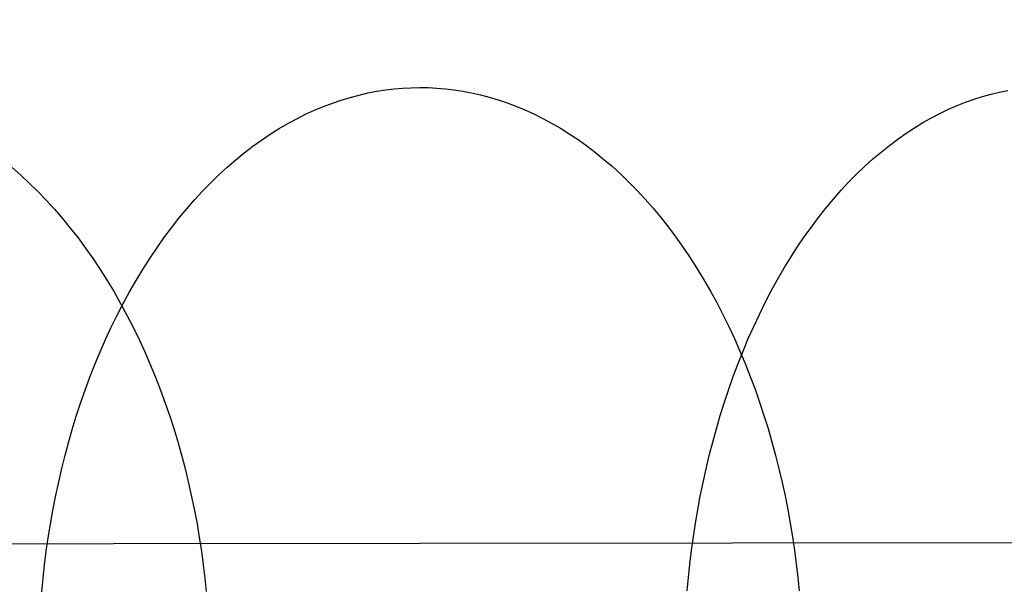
# Model space of a CAD drawing. Header units: millimetres. Extents: x -2852 to 102, y -106 to 97.
# Tile 136 of 256: x -2501 to -2489, y -4 to 3. Entities that reach past the tile are written whole.
import ezdxf

# ---------------------------------------------------------------- set-up
doc = ezdxf.new("R2010")
doc.units = ezdxf.units.MM
doc.header["$MEASUREMENT"] = 0
doc.layers.add('Predefinito', color=5, linetype='Continuous')

msp = doc.modelspace()

# ---------------------------------------------------------------- linework, layer by layer
at = {"layer": 'Predefinito', "extrusion": (-0.001366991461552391, 0.9999990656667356, 0)}
msp.add_lwpolyline([(1899.674573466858, 1028.425676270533), (1950.258311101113, 936.0311236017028), (1967.400196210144, 906.575531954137), (1985.126516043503, 877.4701447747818), (2004.656316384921, 847.0844636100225), (2025.496176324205, 816.669032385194), (2036.394788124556, 801.6049686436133), (2047.581462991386, 786.7526361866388), (2059.048771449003, 772.1737902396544), (2070.848342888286, 757.8628825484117), (2082.852187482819, 744.0269988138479), (2095.232192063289, 730.5284931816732), (2107.740481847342, 717.6917338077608), (2114.150143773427, 711.4284940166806), (2120.668526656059, 705.278737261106), (2127.105031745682, 699.4242024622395), (2133.651606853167, 693.6936066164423), (2140.312207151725, 688.0966408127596), (2147.090787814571, 682.6429961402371), (2153.75026149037, 677.5237656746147), (2160.526113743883, 672.5595220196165), (2167.421020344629, 667.7628195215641), (2174.437410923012, 663.1468989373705), (2181.31288946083, 658.8844485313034), (2188.305132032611, 654.8160355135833), (2195.415453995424, 650.9559758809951), (2202.64302808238, 647.320413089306), (2209.73752194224, 644.0360807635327), (2216.937413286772, 640.9926609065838), (2220.575985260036, 639.5662277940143), (2224.239767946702, 638.2060043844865), (2227.928330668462, 636.9140345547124), (2231.64124274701, 635.6923621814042), (2235.831195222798, 634.408737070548), (2240.048173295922, 633.2171015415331), (2244.289387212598, 632.1182628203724), (2248.553001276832, 631.1118868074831), (2252.586947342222, 630.2482168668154), (2256.637848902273, 629.4656582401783), (2260.704069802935, 628.7638639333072), (2264.783395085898, 628.1424203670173), (2268.846862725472, 627.6041235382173), (2272.919590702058, 627.1439552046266), (2277.000234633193, 626.7611647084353), (2281.087450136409, 626.4550013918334), (2285.179869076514, 626.2246883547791), (2289.276028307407, 626.0693437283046), (2293.374440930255, 625.98805940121), (2297.473620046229, 625.979927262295), (2305.646792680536, 626.1784472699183), (2313.808414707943, 626.6564582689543), (2321.949898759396, 627.4059781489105), (2330.063045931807, 628.4188195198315), (2338.132338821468, 629.6855258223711), (2346.159212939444, 631.19934427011), (2354.137618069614, 632.9527950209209), (2362.061503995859, 634.9383982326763), (2369.890818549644, 637.1387617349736), (2377.655943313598, 639.5559469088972), (2385.352627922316, 642.1840648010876), (2392.976220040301, 645.0172180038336), (2400.434543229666, 648.0133496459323), (2407.813089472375, 651.2003683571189), (2415.108121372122, 654.574644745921), (2422.315901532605, 658.1325494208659), (2429.27810764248, 661.7871694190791), (2436.148314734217, 665.6118309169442), (2442.921659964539, 669.6045235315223), (2449.593583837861, 673.7639364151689), (2455.744190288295, 677.8085140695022), (2461.79696152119, 681.9980824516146), (2467.746880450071, 686.3327562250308), (2473.588068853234, 690.8129082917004), (2480.985152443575, 696.835755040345), (2488.178176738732, 703.1012744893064), (2491.987888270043, 706.5957953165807), (2495.734193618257, 710.1583616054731), (2499.416204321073, 713.7875134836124), (2503.033206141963, 717.481423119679), (2509.945883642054, 724.9170763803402), (2516.605686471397, 732.579540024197), (2522.960022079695, 740.3811103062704), (2529.075879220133, 748.3716608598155), (2534.957113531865, 756.5253814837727), (2540.622272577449, 764.8319886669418), (2546.117810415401, 773.3251265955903), (2551.423854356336, 781.9349877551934), (2556.659804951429, 790.8208707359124), (2561.739512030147, 799.7986763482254), (2571.509788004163, 817.9680090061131), (2626.827584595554, 928.1936540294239), (2638.541319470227, 949.7322297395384), (2651.215680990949, 971.6716347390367), (2674.70444038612, 1009.524286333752), (2677.831677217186, 1014.878638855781), (2679.262425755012, 1017.450514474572), (2680.646061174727, 1020.04534911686), (2681.887900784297, 1022.49666156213), (2683.067744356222, 1024.978650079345), (2684.055893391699, 1027.222851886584), (2684.522245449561, 1028.356636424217), (2684.967345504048, 1029.498783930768)], dxfattribs=at)
msp.add_lwpolyline([(1899.674573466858, 1028.425676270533), (1950.258311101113, 936.0311236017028), (1967.400196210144, 906.575531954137), (1985.126516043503, 877.4701447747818), (2004.656316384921, 847.0844636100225), (2025.496176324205, 816.669032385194), (2036.394788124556, 801.6049686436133), (2047.581462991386, 786.7526361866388), (2059.048771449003, 772.1737902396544), (2070.848342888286, 757.8628825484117), (2082.852187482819, 744.0269988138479), (2095.232192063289, 730.5284931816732), (2107.740481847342, 717.6917338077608), (2114.150143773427, 711.4284940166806), (2120.668526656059, 705.278737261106), (2127.105031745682, 699.4242024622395), (2133.651606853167, 693.6936066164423), (2140.312207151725, 688.0966408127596), (2147.090787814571, 682.6429961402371), (2153.75026149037, 677.5237656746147), (2160.526113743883, 672.5595220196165), (2167.421020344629, 667.7628195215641), (2174.437410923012, 663.1468989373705), (2181.31288946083, 658.8844485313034), (2188.305132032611, 654.8160355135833), (2195.415453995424, 650.9559758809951), (2202.64302808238, 647.320413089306), (2209.73752194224, 644.0360807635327), (2216.937413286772, 640.9926609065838), (2220.575985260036, 639.5662277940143), (2224.239767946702, 638.2060043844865), (2227.928330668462, 636.9140345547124), (2231.64124274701, 635.6923621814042), (2235.831195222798, 634.408737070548), (2240.048173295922, 633.2171015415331), (2244.289387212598, 632.1182628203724), (2248.553001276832, 631.1118868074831), (2252.586947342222, 630.2482168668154), (2256.637848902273, 629.4656582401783), (2260.704069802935, 628.7638639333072), (2264.783395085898, 628.1424203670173), (2268.846862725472, 627.6041235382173), (2272.919590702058, 627.1439552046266), (2277.000234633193, 626.7611647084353), (2281.087450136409, 626.4550013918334), (2285.179869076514, 626.2246883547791), (2289.276028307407, 626.0693437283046), (2293.374440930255, 625.98805940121), (2297.473620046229, 625.979927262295), (2305.646792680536, 626.1784472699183), (2313.808414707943, 626.6564582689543), (2321.949898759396, 627.4059781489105), (2330.063045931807, 628.4188195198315), (2338.132338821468, 629.6855258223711), (2346.159212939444, 631.19934427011), (2354.137618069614, 632.9527950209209), (2362.061503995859, 634.9383982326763), (2369.890818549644, 637.1387617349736), (2377.655943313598, 639.5559469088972), (2385.352627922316, 642.1840648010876), (2392.976220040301, 645.0172180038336), (2400.434543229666, 648.0133496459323), (2407.813089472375, 651.2003683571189), (2415.108121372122, 654.574644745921), (2422.315901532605, 658.1325494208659), (2429.27810764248, 661.7871694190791), (2436.148314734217, 665.6118309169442), (2442.921659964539, 669.6045235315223), (2449.593583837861, 673.7639364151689), (2455.744190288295, 677.8085140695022), (2461.79696152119, 681.9980824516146), (2467.746880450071, 686.3327562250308), (2473.588068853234, 690.8129082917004), (2480.985152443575, 696.835755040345), (2488.178176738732, 703.1012744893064), (2491.987888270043, 706.5957953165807), (2495.734193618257, 710.1583616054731), (2499.416204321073, 713.7875134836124), (2503.033206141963, 717.481423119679), (2509.945883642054, 724.9170763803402), (2516.605686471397, 732.579540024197), (2522.960022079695, 740.3811103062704), (2529.075879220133, 748.3716608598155), (2534.957113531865, 756.5253814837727), (2540.622272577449, 764.8319886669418), (2546.117810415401, 773.3251265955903), (2551.423854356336, 781.9349877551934), (2556.659804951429, 790.8208707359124), (2561.739512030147, 799.7986763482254), (2571.509788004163, 817.9680090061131), (2626.827584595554, 928.1936540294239), (2638.541319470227, 949.7322297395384), (2651.215680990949, 971.6716347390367), (2674.70444038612, 1009.524286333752), (2677.831677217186, 1014.878638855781), (2679.262425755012, 1017.450514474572), (2680.646061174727, 1020.04534911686), (2681.887900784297, 1022.49666156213), (2683.067744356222, 1024.978650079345), (2684.055893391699, 1027.222851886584), (2684.522245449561, 1028.356636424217), (2684.967345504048, 1029.498783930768)], dxfattribs=at)
at = {"layer": 'Predefinito'}
for points in [[(-2500.276562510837, -3.992322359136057, 704.9203973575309), (-2500.261012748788, -3.830672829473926, 704.9385706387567), (-2500.242847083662, -3.668402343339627, 704.959759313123), (-2500.222023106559, -3.505646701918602, 704.9840120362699), (-2500.19850209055, -3.342546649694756, 705.0113732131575), (-2500.172249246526, -3.179247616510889, 705.0418827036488), (-2500.143233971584, -3.015899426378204, 705.075575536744), (-2500.111430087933, -2.852655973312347, 705.1124816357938), (-2500.076816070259, -2.689674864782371, 705.1526255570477), (-2500.039375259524, -2.527117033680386, 705.1960262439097), (-2499.999096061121, -2.365146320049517, 705.2426967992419), (-2499.955972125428, -2.203929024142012, 705.2926442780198), (-2499.910002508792, -2.043633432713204, 705.3458695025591), (-2499.861191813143, -1.884429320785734, 705.4023669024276), (-2499.809550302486, -1.72648743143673, 705.4621243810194), (-2499.755093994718, -1.56997893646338, 705.5251232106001), (-2499.697844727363, -1.415074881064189, 705.5913379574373), (-2499.637830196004, -1.261945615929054, 705.6607364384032), (-2499.575083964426, -1.110760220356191, 705.733279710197), (-2499.509645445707, -0.9616859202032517, 705.8089220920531), (-2499.441559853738, -0.8148875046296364, 705.8876112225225), (-2499.370878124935, -0.6705267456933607, 705.9692881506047), (-2499.297656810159, -0.5287618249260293, 706.0538874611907), (-2499.221957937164, -0.3897467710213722, 706.1413374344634), (-2499.14384884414, -0.2536309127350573, 706.2315602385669), (-2499.063401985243, -0.1205583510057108, 706.324472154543), (-2498.980694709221, 0.0093325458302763, 706.4199838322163), (-2498.89580901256, 0.1359096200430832, 706.5180005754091), (-2498.808831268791, 0.2590473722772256, 706.6184226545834), (-2498.719851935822, 0.3786273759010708, 706.7211456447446), (-2498.628965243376, 0.4945386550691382, 706.8260607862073), (-2498.536268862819, 0.6066780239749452, 706.9330553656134), (-2498.441863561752, 0.7149503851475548, 707.0420131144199), (-2498.345852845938, 0.8192689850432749, 707.1528146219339), (-2498.248342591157, 0.9195556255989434, 707.2653377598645), (-2498.149440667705, 1.015740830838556, 707.3794581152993), (-2498.049256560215, 1.107763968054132, 707.4950494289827), (-2497.947900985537, 1.195573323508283, 707.61198403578), (-2497.845485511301, 1.279126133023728, 707.7301333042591), (-2497.742122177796, 1.358388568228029, 707.8493680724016), (-2497.637923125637, 1.433335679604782, 707.9695590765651), (-2497.533000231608, 1.503951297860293, 708.0905773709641), (-2497.427464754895, 1.570227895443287, 708.2122947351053), (-2497.321426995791, 1.632166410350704, 708.3345840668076), (-2497.214995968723, 1.689776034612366, 708.4573197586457), (-2497.108279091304, 1.74307397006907, 708.5803780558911), (-2497.00138189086, 1.79208515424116, 708.7036373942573), (-2496.894407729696, 1.836841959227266, 708.8269787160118), (-2496.78745755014, 1.87738386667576, 708.9502857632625), (-2496.68062964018, 1.913757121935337, 709.0734453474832), (-2496.574019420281, 1.946014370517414, 709.1963475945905), (-2496.467719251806, 1.974214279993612, 709.3188861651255), (-2496.361818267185, 1.998421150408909, 709.4409584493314), (-2496.256402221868, 2.018704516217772, 709.5624657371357), (-2496.151553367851, 2.035138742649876, 709.6833133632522), (-2496.047350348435, 2.047802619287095, 709.8034108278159), (-2495.943868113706, 2.056778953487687, 709.922671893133), (-2495.841177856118, 2.062154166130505, 710.0410146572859), (-2495.739346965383, 2.064017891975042, 710.1583616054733), (-2495.637511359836, 2.062432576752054, 710.2757085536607), (-2495.534806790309, 2.057338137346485, 710.3940513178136), (-2495.431300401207, 2.048644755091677, 710.5133123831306), (-2495.327063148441, 2.036265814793, 710.6334098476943), (-2495.222169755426, 2.020118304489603, 710.7542574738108), (-2495.11669864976, 2.000123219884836, 710.8757647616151), (-2495.010731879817, 1.976205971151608, 710.997837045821), (-2494.904355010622, 1.94829678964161, 711.1203756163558), (-2494.797656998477, 1.916331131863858, 711.2432778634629), (-2494.690730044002, 1.880250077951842, 711.3664374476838), (-2494.583669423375, 1.840000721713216, 711.4897444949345), (-2494.476573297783, 1.795536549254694, 711.613085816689), (-2494.369542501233, 1.746817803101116, 711.7363451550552), (-2494.262680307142, 1.69381182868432, 711.8594034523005), (-2494.156092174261, 1.636493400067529, 711.9821391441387), (-2494.049885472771, 1.574845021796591, 712.1044284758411), (-2493.944169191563, 1.508857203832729, 712.2261458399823), (-2493.839053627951, 1.438528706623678, 712.3471641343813), (-2493.734650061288, 1.363866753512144, 712.4673551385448), (-2493.631070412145, 1.284887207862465, 712.5865899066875), (-2493.528426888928, 1.201614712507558, 712.7047391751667), (-2493.426831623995, 1.114082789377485, 712.821673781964), (-2493.326396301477, 1.022333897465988, 712.9372650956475), (-2493.227231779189, 0.9264194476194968, 713.0513854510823), (-2493.129447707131, 0.8263997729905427, 713.1639085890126), (-2493.033152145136, 0.7223440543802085, 713.2747100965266), (-2492.938451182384, 0.6143302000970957, 713.3836678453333), (-2492.84544856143, 0.5024446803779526, 713.4906624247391), (-2492.754245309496, 0.3867823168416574, 713.5955775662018), (-2492.664939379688, 0.2674460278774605, 713.6983005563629), (-2492.577625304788, 0.1445465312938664, 713.7987226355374), (-2492.492393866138, 0.0182020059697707, 713.8967393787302), (-2492.409331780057, -0.11146228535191, 713.9922510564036), (-2492.328521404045, -0.2443144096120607, 714.0851629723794), (-2492.250040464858, -0.3802162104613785, 714.1753857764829), (-2492.173961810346, -0.5190237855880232, 714.2628357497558), (-2492.100353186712, -0.6605879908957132, 714.347435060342), (-2492.029277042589, -0.8047549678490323, 714.429111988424), (-2491.960790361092, -0.9513666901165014, 714.5078011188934), (-2491.894944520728, -1.10026152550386, 714.5834435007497), (-2491.83178518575, -1.25127480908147, 714.6559867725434), (-2491.77135222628, -1.404239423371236, 714.7253852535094), (-2491.713679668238, -1.558986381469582, 714.7916000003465), (-2491.658795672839, -1.715345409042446, 714.8545988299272), (-2491.606722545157, -1.873145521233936, 714.9143563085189), (-2491.557476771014, -2.032215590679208, 714.9708537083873), (-2491.511069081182, -2.192384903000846, 715.0240789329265), (-2491.467504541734, -2.353483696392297, 715.0740264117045), (-2491.426782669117, -2.515343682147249, 715.1206969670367), (-2491.388897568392, -2.677798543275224, 715.1640976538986), (-2491.353838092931, -2.840684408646, 715.2042415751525), (-2491.321588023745, -3.003840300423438, 715.2411476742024), (-2491.292126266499, -3.167108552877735, 715.2748405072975), (-2491.265427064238, -3.330335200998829, 715.3053499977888), (-2491.241460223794, -3.49337033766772, 715.3327111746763), (-2491.220191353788, -3.656068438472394, 715.3569638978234), (-2491.201582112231, -3.818288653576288, 715.3781525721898), (-2491.185590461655, -3.979895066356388, 715.3963258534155)], [(-2500.276562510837, -3.992322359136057, 704.9203973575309), (-2500.261012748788, -3.830672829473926, 704.9385706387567), (-2500.242847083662, -3.668402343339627, 704.959759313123), (-2500.222023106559, -3.505646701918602, 704.9840120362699), (-2500.19850209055, -3.342546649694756, 705.0113732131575), (-2500.172249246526, -3.179247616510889, 705.0418827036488), (-2500.143233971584, -3.015899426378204, 705.075575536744), (-2500.111430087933, -2.852655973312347, 705.1124816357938), (-2500.076816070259, -2.689674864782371, 705.1526255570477), (-2500.039375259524, -2.527117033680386, 705.1960262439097), (-2499.999096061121, -2.365146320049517, 705.2426967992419), (-2499.955972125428, -2.203929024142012, 705.2926442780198), (-2499.910002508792, -2.043633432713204, 705.3458695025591), (-2499.861191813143, -1.884429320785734, 705.4023669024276), (-2499.809550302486, -1.72648743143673, 705.4621243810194), (-2499.755093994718, -1.56997893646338, 705.5251232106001), (-2499.697844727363, -1.415074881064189, 705.5913379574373), (-2499.637830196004, -1.261945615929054, 705.6607364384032), (-2499.575083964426, -1.110760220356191, 705.733279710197), (-2499.509645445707, -0.9616859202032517, 705.8089220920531), (-2499.441559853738, -0.8148875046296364, 705.8876112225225), (-2499.370878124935, -0.6705267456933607, 705.9692881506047), (-2499.297656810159, -0.5287618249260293, 706.0538874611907), (-2499.221957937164, -0.3897467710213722, 706.1413374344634), (-2499.14384884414, -0.2536309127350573, 706.2315602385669), (-2499.063401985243, -0.1205583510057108, 706.324472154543), (-2498.980694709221, 0.0093325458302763, 706.4199838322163), (-2498.89580901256, 0.1359096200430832, 706.5180005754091), (-2498.808831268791, 0.2590473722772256, 706.6184226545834), (-2498.719851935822, 0.3786273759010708, 706.7211456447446), (-2498.628965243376, 0.4945386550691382, 706.8260607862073), (-2498.536268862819, 0.6066780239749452, 706.9330553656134), (-2498.441863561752, 0.7149503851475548, 707.0420131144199), (-2498.345852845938, 0.8192689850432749, 707.1528146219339), (-2498.248342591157, 0.9195556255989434, 707.2653377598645), (-2498.149440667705, 1.015740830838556, 707.3794581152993), (-2498.049256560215, 1.107763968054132, 707.4950494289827), (-2497.947900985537, 1.195573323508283, 707.61198403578), (-2497.845485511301, 1.279126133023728, 707.7301333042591), (-2497.742122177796, 1.358388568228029, 707.8493680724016), (-2497.637923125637, 1.433335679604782, 707.9695590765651), (-2497.533000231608, 1.503951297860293, 708.0905773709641), (-2497.427464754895, 1.570227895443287, 708.2122947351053), (-2497.321426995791, 1.632166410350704, 708.3345840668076), (-2497.214995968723, 1.689776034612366, 708.4573197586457), (-2497.108279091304, 1.74307397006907, 708.5803780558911), (-2497.00138189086, 1.79208515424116, 708.7036373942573), (-2496.894407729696, 1.836841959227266, 708.8269787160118), (-2496.78745755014, 1.87738386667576, 708.9502857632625), (-2496.68062964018, 1.913757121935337, 709.0734453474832), (-2496.574019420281, 1.946014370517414, 709.1963475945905), (-2496.467719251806, 1.974214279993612, 709.3188861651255), (-2496.361818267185, 1.998421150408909, 709.4409584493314), (-2496.256402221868, 2.018704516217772, 709.5624657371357), (-2496.151553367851, 2.035138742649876, 709.6833133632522), (-2496.047350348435, 2.047802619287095, 709.8034108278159), (-2495.943868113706, 2.056778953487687, 709.922671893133), (-2495.841177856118, 2.062154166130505, 710.0410146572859), (-2495.739346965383, 2.064017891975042, 710.1583616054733), (-2495.637511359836, 2.062432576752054, 710.2757085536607), (-2495.534806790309, 2.057338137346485, 710.3940513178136), (-2495.431300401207, 2.048644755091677, 710.5133123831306), (-2495.327063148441, 2.036265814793, 710.6334098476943), (-2495.222169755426, 2.020118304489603, 710.7542574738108), (-2495.11669864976, 2.000123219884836, 710.8757647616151), (-2495.010731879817, 1.976205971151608, 710.997837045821), (-2494.904355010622, 1.94829678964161, 711.1203756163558), (-2494.797656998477, 1.916331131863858, 711.2432778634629), (-2494.690730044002, 1.880250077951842, 711.3664374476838), (-2494.583669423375, 1.840000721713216, 711.4897444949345), (-2494.476573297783, 1.795536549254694, 711.613085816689), (-2494.369542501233, 1.746817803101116, 711.7363451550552), (-2494.262680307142, 1.69381182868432, 711.8594034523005), (-2494.156092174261, 1.636493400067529, 711.9821391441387), (-2494.049885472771, 1.574845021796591, 712.1044284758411), (-2493.944169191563, 1.508857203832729, 712.2261458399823), (-2493.839053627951, 1.438528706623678, 712.3471641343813), (-2493.734650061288, 1.363866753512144, 712.4673551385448), (-2493.631070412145, 1.284887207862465, 712.5865899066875), (-2493.528426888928, 1.201614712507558, 712.7047391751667), (-2493.426831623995, 1.114082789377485, 712.821673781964), (-2493.326396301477, 1.022333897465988, 712.9372650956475), (-2493.227231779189, 0.9264194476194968, 713.0513854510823), (-2493.129447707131, 0.8263997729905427, 713.1639085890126), (-2493.033152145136, 0.7223440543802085, 713.2747100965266), (-2492.938451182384, 0.6143302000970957, 713.3836678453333), (-2492.84544856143, 0.5024446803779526, 713.4906624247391), (-2492.754245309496, 0.3867823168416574, 713.5955775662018), (-2492.664939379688, 0.2674460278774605, 713.6983005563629), (-2492.577625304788, 0.1445465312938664, 713.7987226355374), (-2492.492393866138, 0.0182020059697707, 713.8967393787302), (-2492.409331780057, -0.11146228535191, 713.9922510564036), (-2492.328521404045, -0.2443144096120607, 714.0851629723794), (-2492.250040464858, -0.3802162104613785, 714.1753857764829), (-2492.173961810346, -0.5190237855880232, 714.2628357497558), (-2492.100353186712, -0.6605879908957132, 714.347435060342), (-2492.029277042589, -0.8047549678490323, 714.429111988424), (-2491.960790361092, -0.9513666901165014, 714.5078011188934), (-2491.894944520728, -1.10026152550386, 714.5834435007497), (-2491.83178518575, -1.25127480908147, 714.6559867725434), (-2491.77135222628, -1.404239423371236, 714.7253852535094), (-2491.713679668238, -1.558986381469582, 714.7916000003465), (-2491.658795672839, -1.715345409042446, 714.8545988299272), (-2491.606722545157, -1.873145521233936, 714.9143563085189), (-2491.557476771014, -2.032215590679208, 714.9708537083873), (-2491.511069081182, -2.192384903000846, 715.0240789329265), (-2491.467504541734, -2.353483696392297, 715.0740264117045), (-2491.426782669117, -2.515343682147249, 715.1206969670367), (-2491.388897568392, -2.677798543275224, 715.1640976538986), (-2491.353838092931, -2.840684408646, 715.2042415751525), (-2491.321588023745, -3.003840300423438, 715.2411476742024), (-2491.292126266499, -3.167108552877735, 715.2748405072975), (-2491.265427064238, -3.330335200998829, 715.3053499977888), (-2491.241460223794, -3.49337033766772, 715.3327111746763), (-2491.220191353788, -3.656068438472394, 715.3569638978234), (-2491.201582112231, -3.818288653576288, 715.3781525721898), (-2491.185590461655, -3.979895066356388, 715.3963258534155)], [(-2492.529190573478, -3.981731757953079, 697.7031893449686), (-2492.514304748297, -3.820083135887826, 697.721918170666), (-2492.496913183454, -3.657813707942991, 697.7437545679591), (-2492.476975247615, -3.49505927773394, 697.7687486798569), (-2492.454453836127, -3.331960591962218, 697.7969462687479), (-2492.429315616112, -3.168663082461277, 697.8283884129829), (-2492.401531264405, -3.005316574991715, 697.8631112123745), (-2492.371075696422, -2.842074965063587, 697.9011455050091), (-2492.337928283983, -2.679095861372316, 697.9425165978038), (-2492.30207306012, -2.516540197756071, 697.9872440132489), (-2492.263498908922, -2.354571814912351, 698.0353412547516), (-2492.222199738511, -2.193357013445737, 698.0868155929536), (-2492.178174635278, -2.03306408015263, 698.1416678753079), (-2492.131427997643, -1.873862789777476, 698.199892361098), (-2492.081969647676, -1.715923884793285, 698.2614765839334), (-2492.029814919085, -1.559418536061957, 698.3264012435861), (-2491.974984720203, -1.404517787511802, 698.3946401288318), (-2491.917505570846, -1.251391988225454, 698.4661600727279), (-2491.857409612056, -1.100210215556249, 698.5409209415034), (-2491.794734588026, -0.9511396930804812, 698.6188756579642), (-2491.729523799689, -0.8043452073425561, 698.6999702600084), (-2491.661826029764, -0.6599885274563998, 698.7841439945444), (-2491.591695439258, -0.5182278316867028, 698.8713294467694), (-2491.519191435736, -0.3792171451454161, 698.9614527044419), (-2491.444378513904, -0.2431057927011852, 699.0544335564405), (-2491.367326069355, -0.1100378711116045, 699.1501857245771), (-2491.288108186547, 0.0198482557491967, 699.248617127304), (-2491.206803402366, 0.1464204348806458, 699.349630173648), (-2491.123494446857, 0.269553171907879, 699.453122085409), (-2491.038267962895, 0.3891280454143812, 699.5589852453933), (-2490.951214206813, 0.5050340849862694, 699.6671075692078), (-2490.862426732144, 0.6171681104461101, 699.7773728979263), (-2490.772002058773, 0.725435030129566, 699.8896614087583), (-2490.680039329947, 0.8297480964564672, 700.0038500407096), (-2490.586639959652, 0.9300291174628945, 700.1198129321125), (-2490.49190727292, 1.026208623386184, 700.2374218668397), (-2490.395946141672, 1.118225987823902, 700.3565467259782), (-2490.298862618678, 1.206029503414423, 700.4770559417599), (-2490.200763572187, 1.28957641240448, 700.5988169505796), (-2490.101756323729, 1.368832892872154, 700.7216966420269), (-2490.001948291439, 1.443774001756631, 700.8455618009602), (-2489.901446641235, 1.514383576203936, 700.9702795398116), (-2489.80035794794, 1.580654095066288, 701.0957177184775), (-2489.698787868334, 1.642586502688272, 701.221745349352), (-2489.596840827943, 1.700189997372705, 701.3482329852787), (-2489.494619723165, 1.753481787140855, 701.475053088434), (-2489.392225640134, 1.80248681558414, 701.6020803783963), (-2489.289757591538, 1.847237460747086, 701.7291921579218), (-2489.187312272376, 1.887773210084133, 701.8562686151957), (-2489.084983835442, 1.924140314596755, 701.9831931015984), (-2488.982863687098, 1.956391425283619, 702.109852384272), (-2488.881040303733, 1.984585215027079, 702.2361368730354), (-2488.779599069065, 2.008785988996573, 702.3619408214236), (-2488.678622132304, 2.029063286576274, 702.4871625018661)], [(-2492.529190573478, -3.981731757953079, 697.7031893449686), (-2492.514304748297, -3.820083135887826, 697.721918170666), (-2492.496913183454, -3.657813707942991, 697.7437545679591), (-2492.476975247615, -3.49505927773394, 697.7687486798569), (-2492.454453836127, -3.331960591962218, 697.7969462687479), (-2492.429315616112, -3.168663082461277, 697.8283884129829), (-2492.401531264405, -3.005316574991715, 697.8631112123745), (-2492.371075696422, -2.842074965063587, 697.9011455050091), (-2492.337928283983, -2.679095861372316, 697.9425165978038), (-2492.30207306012, -2.516540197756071, 697.9872440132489), (-2492.263498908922, -2.354571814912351, 698.0353412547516), (-2492.222199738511, -2.193357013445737, 698.0868155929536), (-2492.178174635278, -2.03306408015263, 698.1416678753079), (-2492.131427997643, -1.873862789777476, 698.199892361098), (-2492.081969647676, -1.715923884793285, 698.2614765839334), (-2492.029814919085, -1.559418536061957, 698.3264012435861), (-2491.974984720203, -1.404517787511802, 698.3946401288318), (-2491.917505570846, -1.251391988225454, 698.4661600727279), (-2491.857409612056, -1.100210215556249, 698.5409209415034), (-2491.794734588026, -0.9511396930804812, 698.6188756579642), (-2491.729523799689, -0.8043452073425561, 698.6999702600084), (-2491.661826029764, -0.6599885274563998, 698.7841439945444), (-2491.591695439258, -0.5182278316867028, 698.8713294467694), (-2491.519191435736, -0.3792171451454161, 698.9614527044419), (-2491.444378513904, -0.2431057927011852, 699.0544335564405), (-2491.367326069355, -0.1100378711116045, 699.1501857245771), (-2491.288108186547, 0.0198482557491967, 699.248617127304), (-2491.206803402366, 0.1464204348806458, 699.349630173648), (-2491.123494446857, 0.269553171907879, 699.453122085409), (-2491.038267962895, 0.3891280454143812, 699.5589852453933), (-2490.951214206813, 0.5050340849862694, 699.6671075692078), (-2490.862426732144, 0.6171681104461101, 699.7773728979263), (-2490.772002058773, 0.725435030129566, 699.8896614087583), (-2490.680039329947, 0.8297480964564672, 700.0038500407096), (-2490.586639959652, 0.9300291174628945, 700.1198129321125), (-2490.49190727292, 1.026208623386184, 700.2374218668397), (-2490.395946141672, 1.118225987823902, 700.3565467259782), (-2490.298862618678, 1.206029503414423, 700.4770559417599), (-2490.200763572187, 1.28957641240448, 700.5988169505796), (-2490.101756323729, 1.368832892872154, 700.7216966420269), (-2490.001948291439, 1.443774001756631, 700.8455618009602), (-2489.901446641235, 1.514383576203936, 700.9702795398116), (-2489.80035794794, 1.580654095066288, 701.0957177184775), (-2489.698787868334, 1.642586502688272, 701.221745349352), (-2489.596840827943, 1.700189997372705, 701.3482329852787), (-2489.494619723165, 1.753481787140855, 701.475053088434), (-2489.392225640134, 1.80248681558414, 701.6020803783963), (-2489.289757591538, 1.847237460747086, 701.7291921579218), (-2489.187312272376, 1.887773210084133, 701.8562686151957), (-2489.084983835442, 1.924140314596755, 701.9831931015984), (-2488.982863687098, 1.956391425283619, 702.109852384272), (-2488.881040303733, 1.984585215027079, 702.2361368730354), (-2488.779599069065, 2.008785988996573, 702.3619408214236), (-2488.678622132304, 2.029063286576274, 702.4871625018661)], [(-2500.632799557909, 1.104232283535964, 720.061057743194), (-2500.528326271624, 1.012488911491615, 720.1730173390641), (-2500.425175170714, 0.9165799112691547, 720.2835521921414), (-2500.323460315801, 0.8165656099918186, 720.3925400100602), (-2500.223294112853, 0.7125151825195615, 720.4998602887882), (-2500.124786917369, 0.6045065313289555, 720.6053947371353), (-2500.028046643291, 0.4926261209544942, 720.7090276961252), (-2499.933178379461, 0.3769687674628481, 720.8106465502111), (-2499.840284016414, 0.2576373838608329, 720.910142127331), (-2499.749461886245, 0.1347426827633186, 721.0074090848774), (-2499.660806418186, 0.0084028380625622, 721.1023462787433), (-2499.574407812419, -0.1212568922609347, 721.1948571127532), (-2499.490351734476, -0.2541045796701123, 721.2848498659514), (-2499.40871903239, -0.3900020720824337, 721.3722379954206), (-2499.329585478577, -0.528805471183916, 721.4569404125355), (-2499.253021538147, -0.6703656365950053, 721.538881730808), (-2499.17909216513, -0.8145287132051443, 721.617992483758), (-2499.107856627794, -0.9611366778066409, 721.6942093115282), (-2499.039368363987, -1.11002790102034, 721.7674751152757), (-2498.97367486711, -1.261037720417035, 721.8377391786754), (-2498.910817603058, -1.41399902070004, 721.9049572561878), (-2498.850831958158, -1.568742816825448, 721.969091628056), (-2498.793747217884, -1.725098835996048, 722.0301111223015), (-2498.73958657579, -1.882896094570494, 722.0879911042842), (-2498.688367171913, -2.041963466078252, 722.1427134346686), (-2498.6401001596, -2.20213023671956, 722.1942663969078), (-2498.594790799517, -2.363226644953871, 722.2426445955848), (-2498.552438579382, -2.525084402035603, 722.2878488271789), (-2498.513037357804, -2.687537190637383, 722.3298859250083), (-2498.476575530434, -2.850421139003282, 722.3687685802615), (-2498.44303621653, -3.01357526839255, 722.4045151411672), (-2498.412397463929, -3.176841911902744, 722.4371493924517), (-2498.384632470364, -3.340067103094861, 722.4667003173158), (-2498.35970981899, -3.503100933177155, 722.4932018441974), (-2498.337593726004, -3.665797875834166, 722.5166925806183), (-2498.318244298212, -3.82801707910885, 722.5372155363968), (-2498.301617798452, -3.989622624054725, 722.55481783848)], [(-2500.632799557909, 1.104232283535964, 720.061057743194), (-2500.528326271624, 1.012488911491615, 720.1730173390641), (-2500.425175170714, 0.9165799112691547, 720.2835521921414), (-2500.323460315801, 0.8165656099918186, 720.3925400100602), (-2500.223294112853, 0.7125151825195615, 720.4998602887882), (-2500.124786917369, 0.6045065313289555, 720.6053947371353), (-2500.028046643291, 0.4926261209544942, 720.7090276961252), (-2499.933178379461, 0.3769687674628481, 720.8106465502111), (-2499.840284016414, 0.2576373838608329, 720.910142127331), (-2499.749461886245, 0.1347426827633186, 721.0074090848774), (-2499.660806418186, 0.0084028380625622, 721.1023462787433), (-2499.574407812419, -0.1212568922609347, 721.1948571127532), (-2499.490351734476, -0.2541045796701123, 721.2848498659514), (-2499.40871903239, -0.3900020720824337, 721.3722379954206), (-2499.329585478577, -0.528805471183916, 721.4569404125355), (-2499.253021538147, -0.6703656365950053, 721.538881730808), (-2499.17909216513, -0.8145287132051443, 721.617992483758), (-2499.107856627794, -0.9611366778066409, 721.6942093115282), (-2499.039368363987, -1.11002790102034, 721.7674751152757), (-2498.97367486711, -1.261037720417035, 721.8377391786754), (-2498.910817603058, -1.41399902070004, 721.9049572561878), (-2498.850831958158, -1.568742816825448, 721.969091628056), (-2498.793747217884, -1.725098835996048, 722.0301111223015), (-2498.73958657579, -1.882896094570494, 722.0879911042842), (-2498.688367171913, -2.041963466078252, 722.1427134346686), (-2498.6401001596, -2.20213023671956, 722.1942663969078), (-2498.594790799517, -2.363226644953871, 722.2426445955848), (-2498.552438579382, -2.525084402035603, 722.2878488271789), (-2498.513037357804, -2.687537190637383, 722.3298859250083), (-2498.476575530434, -2.850421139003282, 722.3687685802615), (-2498.44303621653, -3.01357526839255, 722.4045151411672), (-2498.412397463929, -3.176841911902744, 722.4371493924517), (-2498.384632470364, -3.340067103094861, 722.4667003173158), (-2498.35970981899, -3.503100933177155, 722.4932018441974), (-2498.337593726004, -3.665797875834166, 722.5166925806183), (-2498.318244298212, -3.82801707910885, 722.5372155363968), (-2498.301617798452, -3.989622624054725, 722.55481783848)]]:
    msp.add_polyline3d(points, dxfattribs=at)

doc.saveas('drawing.dxf')
